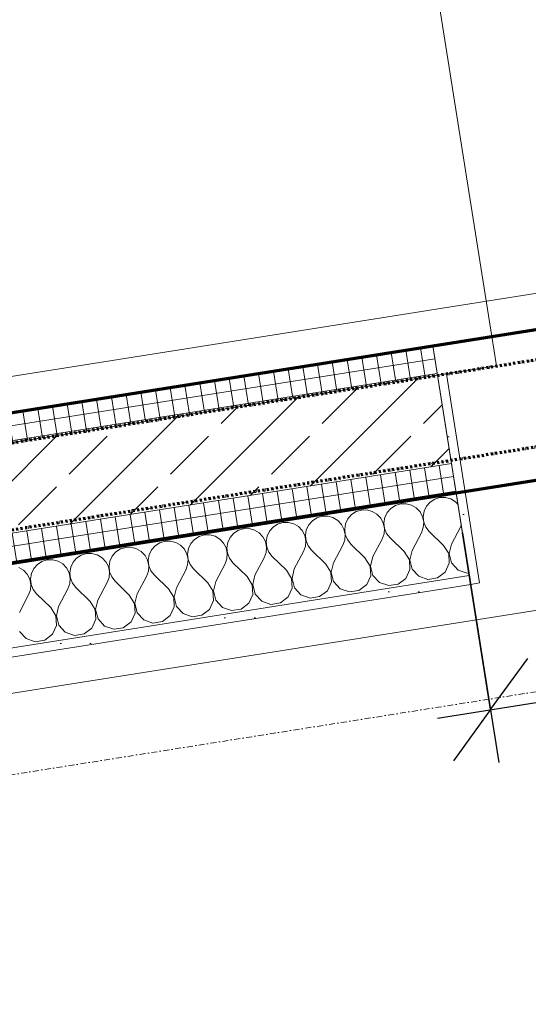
# Model space of a CAD drawing. Header units: millimetres. Extents: x 1523 to 74423, y -42059 to 10268.
# Tile 19 of 77: x 36531 to 37384, y -29357 to -27706. Entities that reach past the tile are written whole.
import ezdxf

# ---------------------------------------------------------------- set-up
doc = ezdxf.new("R2010")
doc.units = ezdxf.units.MM
for name, pattern in [('_Projekt 07 -  _  -  _  -  _  -', [7.5, 3.5, -2, 0, -2]), ('CAx_nichtHalbton', [20001.0584, 10000, -0.5292, 10000, -0.5292]), ('IMPORT-STRICHPUNKT _7_', [20, 10, -5, 0, -5]), ('Verdeckt 2x', [3.572, 2.3813, -1.1907])]:
    doc.linetypes.add(name, pattern=pattern)
for name, color, linetype, lineweight, true_color in [('90 A--Achsraster _1_50_', 7, 'IMPORT-STRICHPUNKT _7_', 13, 0x656565), ('Neubau_10 A--Wand innen _tragend_', 7, 'Continuous', 13, 0x656565), ('Neubau_20 A--Gründungsbelag', 7, 'Continuous', 13, 0x656565), ('Sockelbeschichtung Sprühnebel', 7, 'Continuous', 13, 0x656565), ('Xref_706_5_--_ÜP_-1_000_16_Übersichtsplan UG_IFC 2025_01_13_dwg', 7, 'Continuous', 13, 0x767676), ('XX', 7, 'Continuous', 18, 0x804040)]:
    doc.layers.add(name, color=color, linetype=linetype, lineweight=lineweight, true_color=true_color)
doc.layers.add('Ax-50_BM-Bem', color=7, linetype='Continuous', lineweight=9)
doc.layers.add('Ax_BM-Bem', color=7, linetype='Continuous', lineweight=9)
doc.styles.add('ISOCPEUR_2', font='isocpeur.ttf', dxfattribs={"height": 90})
doc.dimstyles.new('KI_1_8_mm_Isocpeur__cm_m__Aufrundung_auf_5_mm_ELT_Gesamtbemaßung_1', dxfattribs={"dimscale": 304.8, "dimtxt": 89.638306, "dimasz": 0.492126, "dimexe": 0.295276, "dimexo": 0.0625, "dimgap": 0.049213, "dimtad": 1, "dimlfac": 0.001, "dimrnd": 0.005, "dimzin": 0, "dimdsep": 46, "dimtxsty": 'ISOCPEUR_2', "dimblk1": 'OBLIQUE', "dimblk2": 'OBLIQUE', "dimsah": 1, "dimcen": 0.09, "dimdle": 0.295276, "dimadec": 0, "dimazin": 0, "dimtfac": 1, "dimtdec": 4, "dimtix": 1, "dimtmove": 0, "dimatfit": 3, "dimfxl": 0.984252, "dimfxlon": 1, "dimtvp": 1, "dimtfill": 1, "dimtolj": 1, "dimtzin": 0, "dimlwd": 25, "dimlwe": 25, "dimarcsym": 2})
pattern_1 = [(86.336, (0, 0), (-86.42598, 5.53439), [0, -50]), (86.336, (-41.615, 27.72), (-86.42598, 5.53439), [0, -50])]
pattern_2 = [(95.336, (0, 0), (24.8916616, 2.324905), []), (185.336, (0, 0), (-2.324905, 24.8916616), [])]

# ---------------------------------------------------------------- blocks, each defined once
blk = doc.blocks.new('Xref_706_5_--_ÜP_-1_000_11_Übersichtsplan UG_IFC 2024_09_30_dwg__X87-41959653-SuD_-1UG gesamt Plot  - Blatt 1')
at = {"layer": 'Neubau_10 A--Wand innen _tragend_', "color": 9, "true_color": 0xcbcbcb, "flags": 128}
for points in [[(18348.4, -93740.8), (18340.6, -93745.6), (18331.8, -93748.1), (18322.6, -93748.1), (18313.7, -93745.6), (18305.9, -93740.7), (18299.7, -93733.9), (18295.6, -93725.7), (18293.9, -93716.7), (18294.8, -93707.5), (18298.1, -93698.9), (18303.6, -93691.6), (18311, -93686), (18319.5, -93682.7), (18328.7, -93681.8), (18337.7, -93683.5), (18346, -93687.5), (18373.5, -93706.3), (18388.8, -93711.9), (18404.9, -93709.6), (18417.9, -93700), (18424.9, -93685.3), (18424.2, -93669.1), (18415.9, -93655.2), (18401.9, -93646.8), (18385.7, -93646), (18371.1, -93653), (18345.3, -93674.2), (18337.5, -93679), (18328.7, -93681.5), (18319.5, -93681.5), (18310.6, -93679), (18302.8, -93674.1), (18296.6, -93667.3), (18292.5, -93659.1), (18290.8, -93650.1), (18291.7, -93640.9), (18295, -93632.3), (18300.5, -93625), (18305.5, -93621.2)], [(18421.7, -93615.8), (18421.8, -93618.7), (18414.8, -93633.4), (18401.8, -93643), (18385.7, -93645.3), (18370.4, -93639.7), (18342.9, -93620.9), (18340.2, -93619.6)], [(18351.6, -93807.4), (18343.7, -93812.2), (18334.9, -93814.7), (18325.7, -93814.7), (18316.8, -93812.2), (18309, -93807.3), (18302.8, -93800.5), (18298.7, -93792.3), (18297, -93783.3), (18297.9, -93774.1), (18301.2, -93765.5), (18306.7, -93758.2), (18314.1, -93752.6), (18322.6, -93749.3), (18331.8, -93748.4), (18340.8, -93750.1), (18349.1, -93754.1), (18376.6, -93772.9), (18391.9, -93778.5), (18408, -93776.2), (18421.1, -93766.6), (18428, -93751.9), (18427.3, -93735.7), (18419, -93721.8), (18405, -93713.4), (18388.8, -93712.6), (18374.2, -93719.6), (18348.4, -93740.8)], [(18354.7, -93874), (18346.8, -93878.8), (18338, -93881.3), (18328.8, -93881.3), (18319.9, -93878.8), (18312.1, -93873.9), (18305.9, -93867.1), (18301.8, -93858.9), (18300.1, -93849.9), (18301, -93840.7), (18304.3, -93832.1), (18309.8, -93824.8), (18317.2, -93819.2), (18325.7, -93815.9), (18334.9, -93815), (18343.9, -93816.7), (18352.2, -93820.7), (18379.7, -93839.5), (18395, -93845), (18411.1, -93842.8), (18424.2, -93833.2), (18431.2, -93818.5), (18430.4, -93802.3), (18422.1, -93788.3), (18408.1, -93780), (18391.9, -93779.2), (18377.3, -93786.2), (18351.6, -93807.4)], [(18364, -94073.8), (18356.1, -94078.6), (18347.3, -94081.1), (18338.1, -94081.1), (18329.2, -94078.6), (18321.4, -94073.7), (18315.2, -94066.9), (18311.1, -94058.7), (18309.4, -94049.6), (18310.3, -94040.5), (18313.6, -94031.9), (18319.1, -94024.6), (18326.5, -94019), (18335, -94015.7), (18344.2, -94014.8), (18353.2, -94016.4), (18361.5, -94020.5), (18389.1, -94039.3), (18404.3, -94044.8), (18420.4, -94042.5), (18433.5, -94032.9), (18440.5, -94018.3), (18439.7, -94002.1), (18431.4, -93988.1), (18417.5, -93979.8), (18401.2, -93979), (18386.6, -93986), (18360.9, -94007.2), (18353, -94012), (18344.2, -94014.5), (18335, -94014.5), (18326.1, -94012), (18318.3, -94007.1), (18312.1, -94000.3), (18308, -93992.1), (18306.3, -93983), (18307.2, -93973.9), (18310.5, -93965.3), (18316, -93958), (18323.4, -93952.4), (18331.9, -93949.1), (18341.1, -93948.2), (18350.1, -93949.8), (18358.4, -93953.9), (18385.9, -93972.7), (18401.2, -93978.2), (18417.3, -93976), (18430.4, -93966.3), (18437.4, -93951.7), (18436.6, -93935.5), (18428.3, -93921.5), (18414.3, -93913.2), (18398.1, -93912.4), (18383.5, -93919.4), (18357.8, -93940.6), (18349.9, -93945.4), (18341.1, -93947.9), (18331.9, -93947.9), (18323, -93945.4), (18315.2, -93940.5), (18309, -93933.7), (18304.9, -93925.5), (18303.2, -93916.4), (18304.1, -93907.3), (18307.4, -93898.7), (18312.9, -93891.4), (18320.3, -93885.8), (18328.8, -93882.5), (18338, -93881.6), (18347, -93883.3), (18355.3, -93887.3), (18382.8, -93906.1), (18398.1, -93911.6), (18414.2, -93909.4), (18427.3, -93899.8), (18434.3, -93885.1), (18433.5, -93868.9), (18425.2, -93854.9), (18411.2, -93846.6), (18395, -93845.8), (18380.4, -93852.8), (18354.7, -93874)], [(18367.1, -94140.4), (18359.2, -94145.2), (18350.4, -94147.7), (18341.2, -94147.7), (18332.3, -94145.2), (18324.5, -94140.3), (18318.3, -94133.5), (18314.2, -94125.3), (18312.6, -94116.2), (18313.4, -94107.1), (18316.7, -94098.5), (18322.2, -94091.1), (18329.6, -94085.6), (18338.1, -94082.2), (18347.3, -94081.4), (18356.3, -94083), (18364.6, -94087.1), (18392.2, -94105.8), (18407.4, -94111.4), (18423.5, -94109.1), (18436.6, -94099.5), (18443.6, -94084.9), (18442.8, -94068.7), (18434.5, -94054.7), (18420.6, -94046.4), (18404.3, -94045.6), (18389.7, -94052.6), (18364, -94073.8)], [(18370.2, -94207), (18362.3, -94211.8), (18353.5, -94214.3), (18344.3, -94214.3), (18335.5, -94211.7), (18327.6, -94206.9), (18321.4, -94200.1), (18317.3, -94191.9), (18315.7, -94182.8), (18316.5, -94173.7), (18319.8, -94165.1), (18325.3, -94157.7), (18332.7, -94152.2), (18341.2, -94148.8), (18350.4, -94148), (18359.4, -94149.6), (18367.7, -94153.7), (18395.3, -94172.4), (18410.5, -94178), (18426.6, -94175.7), (18439.7, -94166.1), (18446.7, -94151.5), (18445.9, -94135.3), (18437.6, -94121.3), (18423.7, -94113), (18407.4, -94112.2), (18392.8, -94119.2), (18367.1, -94140.4)], [(18373.3, -94273.6), (18365.4, -94278.4), (18356.6, -94280.9), (18347.4, -94280.9), (18338.6, -94278.3), (18330.7, -94273.5), (18324.5, -94266.7), (18320.5, -94258.5), (18318.8, -94249.4), (18319.6, -94240.3), (18322.9, -94231.7), (18328.4, -94224.3), (18335.8, -94218.8), (18344.3, -94215.4), (18353.5, -94214.6), (18362.5, -94216.2), (18370.8, -94220.3), (18398.4, -94239), (18413.6, -94244.6), (18429.7, -94242.3), (18442.8, -94232.7), (18449.8, -94218.1), (18449, -94201.9), (18440.7, -94187.9), (18426.8, -94179.6), (18410.5, -94178.8), (18395.9, -94185.8), (18370.2, -94207)], [(18373.3, -94273.6), (18399, -94252.4), (18413.6, -94245.4), (18429.9, -94246.2), (18443.8, -94254.5), (18452.1, -94268.4), (18452.9, -94284.7), (18445.9, -94299.3), (18432.8, -94308.9), (18416.7, -94311.2), (18401.5, -94305.6), (18373.9, -94286.9), (18365.7, -94282.8), (18356.6, -94281.2), (18347.4, -94282), (18338.9, -94285.4), (18331.6, -94290.9), (18326, -94298.3), (18322.7, -94306.9), (18321.9, -94316), (18323.6, -94325.1), (18327.7, -94333.3), (18333.8, -94340.1), (18341.7, -94344.9), (18350.5, -94347.5), (18359.7, -94347.5), (18368.5, -94345), (18376.4, -94340.2)], [(18376.4, -94340.2), (18402.1, -94318.9), (18416.7, -94312), (18433, -94312.8), (18446.9, -94321.1), (18455.2, -94335), (18456, -94351.3), (18449, -94365.9), (18435.9, -94375.5)], [(18404.6, -94372.2), (18377, -94353.5), (18368.8, -94349.4), (18359.7, -94347.8), (18350.6, -94348.6), (18342, -94352), (18334.7, -94357.5), (18329.1, -94364.9)]]:
    blk.add_lwpolyline(points, dxfattribs=at)
blk = doc.blocks.new('Xref_706_5_--_ÜP_-1_000_11_Übersichtsplan UG_IFC 2024_09_30_dwg_Tür Ol 2-Fl 27_3-41959642-SuD_-1UG gesamt Plot  - Blatt 1')
at = {"layer": 'Neubau_10 A--Wand innen _tragend_', "color": 9, "true_color": 0xcbcbcb}
for p, q in [((-905, 0), (-905, 905)), ((905, 0), (905, 905))]:
    blk.add_line(p, q, dxfattribs=at)
at = {"layer": 'Neubau_10 A--Wand innen _tragend_', "color": 9, "true_color": 0xcbcbcb, "flags": 128}
for points in [[(-1005, -50), (-905, -50), (-905, 0), (-1005, 0), (-1005, -50), (-1005, 0)], [(1005, -50), (905, -50), (905, 0), (1005, 0), (1005, -50), (1005, 0)]]:
    blk.add_lwpolyline(points, close=True, dxfattribs=at)
for points in [[(-1005, -405), (-990, -405), (-990, -50)], [(1005, -405), (990, -405), (990, -50)]]:
    blk.add_lwpolyline(points, dxfattribs=at)
at = {"layer": 'Neubau_10 A--Wand innen _tragend_', "color": 9, "true_color": 0xcbcbcb}
for centre, start, end in [((-905, 0), 360, 90), ((905, 0), 90, 180)]:
    blk.add_arc(centre, 905, start, end, dxfattribs=at)
blk = doc.blocks.new('Xref_706_5_--_ÜP_-1_000_11_Übersichtsplan UG_IFC 2024_09_30_dwg_Standard-Rastermarker_7-V11-SuD_-1UG gesamt Plot  - Blatt 1')
at = {"layer": '90 A--Achsraster _1_50_', "color": 9, "true_color": 0xcbcbcb}
blk.add_line((0, 0), (52708.2, 0), dxfattribs=at)
blk = doc.blocks.new('Xref_706_5_--_ÜP_-1_000_16_Übersichtsplan UG_IFC 2025_01_13_dwg-35469238-SuD_-1UG gesamt Plot  - Blatt 1')
at = {"layer": 'Neubau_10 A--Wand innen _tragend_', "true_color": 0xcbcbcb}
h = blk.add_hatch(dxfattribs=at)
h.set_pattern_fill('FP_12', color=9, style=0, pattern_type=2)
h.set_pattern_definition(pattern_1)
h.paths.add_polyline_path([(22778.9, -92655), (22777.5, -92640.1), (22424, -92673.1), (22425.4, -92688), (22764, -92656.4)])
h = blk.add_hatch(dxfattribs=at)
h.set_pattern_fill('FP_11', color=9, style=0, pattern_type=2)
h.set_pattern_definition(pattern_2)
h.paths.add_polyline_path([(22866.1, -95254.8), (22624.6, -92669.4), (22574.8, -92674.1), (22816.3, -95259.4)])
h = blk.add_hatch(dxfattribs=at)
h.set_pattern_fill('FP_12', color=9, style=0, pattern_type=2)
h.set_pattern_definition(pattern_1)
h.paths.add_polyline_path([(23020.4, -95240.4), (22778.9, -92655), (22764, -92656.4), (23005.5, -95241.8)])
h = blk.add_hatch(dxfattribs=at)
h.set_pattern_fill('FP_5', color=9, style=0, pattern_type=2)
h.set_pattern_definition([(131.336, (0, 0), (90.10192, 79.25683), []), (131.336, (-45.05, -39.63), (90.10192, 79.25683), [90, -30])])
h.paths.add_polyline_path([(22816.3, -95259.4), (22574.8, -92674.1), (22425.4, -92688), (22666.9, -95273.4), (22716.7, -95268.7)])
h = blk.add_hatch(dxfattribs=at)
h.set_pattern_fill('FP_11', color=9, style=0, pattern_type=2)
h.set_pattern_definition(pattern_2)
h.paths.add_polyline_path([(22666.9, -95273.4), (22425.4, -92688), (22375.7, -92692.7), (22617.1, -95278), (22619.6, -95277.8)])
at = {"layer": 'Neubau_10 A--Wand innen _tragend_', "color": 9, "true_color": 0xcbcbcb, "flags": 128}
for points in [[(23029.3, -99153), (22666.9, -95273.4), (22425.4, -92688), (22424, -92673.1), (22777.5, -92640.1), (22778.9, -92655), (23020.4, -95240.4), (23005.5, -95241.8), (22764, -92656.4), (22375.7, -92692.7), (22613.5, -95238.6)], [(23005.5, -95241.8), (22866.1, -95254.8), (22624.6, -92669.4)], [(22666.9, -95273.4), (22816.3, -95259.4), (22574.8, -92674.1)]]:
    blk.add_lwpolyline(points, dxfattribs=at)
at = {"layer": 'Neubau_20 A--Gründungsbelag', "color": 9, "true_color": 0xcbcbcb, "flags": 128}
blk.add_lwpolyline([(13969.1, -56992.6), (15254.1, -70749.9), (15005.2, -70773.1), (15122.3, -72027.7), (15371.3, -72004.4), (16703.5, -86267.3), (16454.6, -86290.6), (16641.5, -88291.9), (16890.4, -88268.6), (16916.5, -88547.4), (22193.5, -88054.5), (22437.6, -90668.1), (22188.7, -90691.4), (22375.7, -92692.7), (22624.6, -92669.4), (23571.2, -102803.9)], dxfattribs=at)
blk.add_lwpolyline([(20758, -94729), (22576.7, -94845.5), (22177.1, -90566.9), (20384.9, -90734.3), (20396.5, -90858.8), (20147.6, -90882), (20334.6, -92883.3), (20583.5, -92860.1)], close=True, dxfattribs=at)
at = {"layer": 'Sockelbeschichtung Sprühnebel', "color": 9, "true_color": 0xcbcbcb, "flags": 128}
for points in [[(22552.8, -95234.7), (21913.7, -88392), (16636.6, -88884.9), (13655.8, -56972.6)], [(14105.5, -57001.4), (15333.6, -70149.9), (15413.3, -70142.4), (17110.5, -88313.3), (22387.6, -87820.4), (23085.7, -95294.5), (22931.4, -95308.9), (23637.6, -102869.5), (23263.1, -102839), (23043.5, -100488.1)]]:
    blk.add_lwpolyline(points, dxfattribs=at)
for name, p, rotation in [('Xref_706_5_--_ÜP_-1_000_11_Übersichtsplan UG_IFC 2024_09_30_dwg_Standard-Rastermarker_7-V11-SuD_-1UG gesamt Plot  - Blatt 1', (24579.7, -109838), 95.33628353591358), ('Xref_706_5_--_ÜP_-1_000_11_Übersichtsplan UG_IFC 2024_09_30_dwg_Tür Ol 2-Fl 27_3-41959642-SuD_-1UG gesamt Plot  - Blatt 1', (22282.2, -91692), 95.33628353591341), ('Xref_706_5_--_ÜP_-1_000_11_Übersichtsplan UG_IFC 2024_09_30_dwg__X87-41959653-SuD_-1UG gesamt Plot  - Blatt 1', (0, 0), 2.668141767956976)]:
    blk.add_blockref(name, p, dxfattribs=dict(rotation=rotation))
blk = doc.blocks.new('DIMBLOCK6-SuD_-1UG gesamt Plot  - Blatt 1')
at = {"layer": 'Ax-50_BM-Bem', "lineweight": 25}
for p, q in [((38449.2, -28380.6), (38510.2, -28765.8)), ((38496.1, -28676.9), (38449.2, -28380.6)), ((37273.4, -28566.8), (37334.4, -28952)), ((37320.4, -28863.1), (37273.4, -28566.8)), ((38496.1, -28676.9), (38558.5, -28591.1)), ((37231.5, -28877.2), (38585, -28662.8)), ((38496.1, -28676.9), (38433.8, -28762.7)), ((37320.4, -28863.1), (37382.7, -28777.3)), ((37320.4, -28863.1), (37258, -28948.9))]:
    blk.add_line(p, q, dxfattribs=at)
at = {"layer": 'Ax-50_BM-Bem', "color": 0, "lineweight": 25, "insert": (37796.8, -28653.4), "char_height": 90, "width": 220.506, "attachment_point": 1, "rotation": 9, "line_spacing_factor": 1.149209, "style": 'ISOCPEUR_2', "bg_fill": 3, "box_fill_scale": 1.25, "bg_fill_color": 256, "bg_fill_true_color": 13158600, "bg_fill_transparency": 0}
blk.add_mtext('1,19', dxfattribs=at)
blk = doc.blocks.new('_Oblique')
at = {"color": 0, "linetype": 'ByBlock', "lineweight": -2}
blk.add_line((-0.5, -0.5), (0.5, 0.5), dxfattribs=at)

msp = doc.modelspace()

# ---------------------------------------------------------------- linework, layer by layer
at = {"layer": 'XX', "color": 6, "linetype": '_Projekt 07 -  _  -  _  -  _  -', "lineweight": 70, "true_color": 0xff00ff}
msp.add_line((41565.416, -27616.612), (34947.904, -28664.723), dxfattribs=at)
at = {"layer": 'XX', "color": 5, "linetype": '_Projekt 07 -  _  -  _  -  _  -', "lineweight": 70, "true_color": 0x0000ff}
msp.add_line((41760.379, -27731.696), (34801.534, -28833.868), dxfattribs=at)
at = {"layer": 'XX', "color": 7, "linetype": 'CAx_nichtHalbton', "lineweight": 70, "true_color": 0xffffff}
for p, q in [((41993.867, -27750.622), (27178.542, -30097.139)), ((35088.186, -28591.258), (39335.246, -27918.59))]:
    msp.add_line(p, q, dxfattribs=at)
at = {"layer": 'XX', "color": 9, "linetype": 'Verdeckt 2x', "true_color": 0xc0c0c0}
for p, q in [((34877.254, -28877.783), (41792.659, -27782.464)), ((37223.731, -28253.021), (37284.74, -28638.22))]:
    msp.add_line(p, q, dxfattribs=at)

# ---------------------------------------------------------------- block references
at = {"layer": 'Xref_706_5_--_ÜP_-1_000_16_Übersichtsplan UG_IFC 2025_01_13_dwg', "color": 9, "true_color": 0xcbcbcb, "rotation": 273.663716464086}
msp.add_blockref('Xref_706_5_--_ÜP_-1_000_16_Übersichtsplan UG_IFC 2025_01_13_dwg-35469238-SuD_-1UG gesamt Plot  - Blatt 1', (128297.139, 0), dxfattribs=at)

# ---------------------------------------------------------------- next in the draw order: dimensions: what is measured, and where the dimension line sits
at = {"layer": 'Ax_BM-Bem', "lineweight": 25}
dim = msp.add_linear_dim(base=(38496.142, -28676.873), p1=(37273.427, -28566.792), p2=(38449.212, -28380.566), angle=9, dimstyle='KI_1_8_mm_Isocpeur__cm_m__Aufrundung_auf_5_mm_ELT_Gesamtbemaßung_1', override={"dimpost": '<>', "dimfxl": 1190.441004}, dxfattribs=at)
dim.commit()
dim.dimension.update_dxf_attribs({"geometry": 'DIMBLOCK6-SuD_-1UG gesamt Plot  - Blatt 1', "text_midpoint": (37898.864, -28710.724)})

doc.saveas('drawing.dxf')
